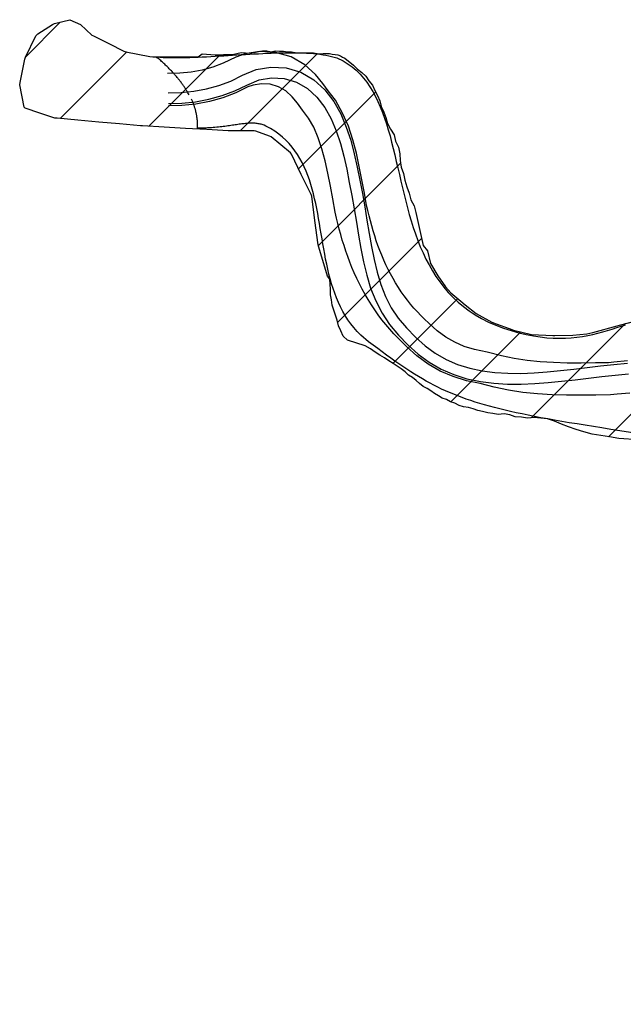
# Model space of a CAD drawing. Header units: metres. Extents: x 201571 to 204484, y 393973 to 396972.
# Tile 1 of 12: x 202574 to 202856, y 396513 to 396972. Entities that reach past the tile are written whole.
import ezdxf

# ---------------------------------------------------------------- set-up
doc = ezdxf.new("R2010")
doc.units = ezdxf.units.M
doc.layers.add('Z-GROENE-RIVIER-G', color=109, linetype='Continuous', lineweight=25)

msp = doc.modelspace()

# ---------------------------------------------------------------- hatches: boundary and pattern name
at = {"layer": 'Z-GROENE-RIVIER-G'}
h = msp.add_hatch(dxfattribs=at)
h.set_pattern_fill('ANSI31', color=256, scale=10)
h.paths.add_polyline_path([(204459.66, 396124.82), (204452.48, 396121.46), (204438.03, 396117.75), (204421.37, 396108.32), (204399.89, 396098.32), (204370.82, 396092.77), (204345.53, 396088.71), (204298.61, 396090.26), (204297.1, 396089.87), (204295.19, 396089.94), (204290.09, 396090.11), (204286.07, 396090.25), (204281.2, 396090.84), (204273.31, 396091.3), (204260.01, 396089.94), (204256.56, 396087.58), (204256.46, 396087.58), (204249.91, 396086.12), (204246.6, 396085.66), (204241.64, 396085.22), (204235.63, 396084.41), (204227.86, 396083.05), (204220.68, 396080.31), (204216.09, 396078.48), (204211.69, 396076.87), (204208.48, 396075.71), (204205.82, 396075.12), (204201.56, 396074.42), (204199.54, 396074.09), (204182.5, 396072.68), (204154.71, 396070.4), (204126.93, 396068.11), (204099.14, 396065.82), (204071.36, 396063.53), (204048.64, 396060.02), (204025.92, 396056.52), (204024.91, 396056.39), (204009.99, 396054.59), (204008.88, 396054.51), (203991.41, 396053.28), (203990.16, 396053.35), (203987.68, 396053.78), (203985.26, 396055.76), (203982.74, 396055.37), (203980.23, 396055.06), (203977.73, 396055.22), (203975.25, 396055.77), (203972.75, 396055.91), (203970.28, 396056.55), (203967.8, 396057.2), (203965.29, 396056.86), (203962.81, 396057.5), (203960.3, 396057.29), (203957.77, 396056.53), (203955.3, 396057.46), (203952.32, 396058.34), (203949.69, 396057.73), (203947.2, 396057.96), (203944.86, 396059.15), (203942.4, 396059.61), (203939.85, 396059.5), (203937.52, 396060.75), (203934.98, 396060.73), (203932.46, 396060.82), (203930.06, 396061.61), (203927.52, 396061.55), (203924.93, 396061.16), (203922.55, 396062.11), (203920.03, 396062.23), (203915.82, 396062.55), (203913.68, 396063.89), (203911.35, 396064.8), (203909.04, 396065.77), (203906.89, 396067.09), (203904.42, 396067.68), (203902.09, 396068.6), (203899.7, 396069.37), (203897.42, 396070.41), (203895.04, 396071.19), (203892.67, 396072.01), (203890.59, 396073.49), (203888.14, 396074.15), (203885.88, 396075.22), (203883.58, 396076.19), (203881.77, 396078.27), (203879.75, 396079.89), (203877.09, 396080.05), (203874.47, 396080.31), (203871.94, 396080.78), (203869.15, 396080.66), (203867.3, 396082.64), (203864.67, 396082.9), (203861.53, 396081.98), (203861.19, 396087.36), (203859.07, 396088.76), (203856.44, 396091.07), (203854.57, 396092.78), (203853.01, 396094.96), (203850.99, 396096.43), (203848.93, 396097.85), (203846.72, 396099.04), (203844.61, 396100.38), (203842.98, 396102.47), (203840.97, 396103.95), (203839.05, 396105.58), (203837.05, 396107.09), (203835.32, 396109.02), (203833.21, 396110.36), (203831.24, 396111.91), (203829.22, 396113.4), (203827.47, 396115.29), (203824.96, 396116.01), (203823, 396117.59), (203821.01, 396119.11), (203819.03, 396120.65), (203816.8, 396121.82), (203814.63, 396123.06), (203812.52, 396124.41), (203810.54, 396125.94), (203808.82, 396127.88), (203806.26, 396128.54), (203804.01, 396129.67), (203801.89, 396130.99), (203799.83, 396132.4), (203797.56, 396133.51), (203814.76, 396164.85), (203818.13, 396176.28), (203819, 396186.72), (203817.04, 396193.06), (203814.88, 396199.25), (203813.48, 396202.06), (203809.66, 396207.49), (203804.45, 396212.55), (203742.69, 396250.89), (203735.1, 396257.1), (203712.23, 396272.92), (203709.78, 396271.61), (203688.02, 396246.04), (203626.14, 396297.47), (203625.85, 396297.69), (203625.2, 396297.73), (203624.75, 396297.53), (203624.3, 396297.23), (203623.54, 396297.06), (203622.13, 396297.22), (203621.81, 396296.57), (203621.22, 396296.03), (203620.66, 396295.4), (203619.55, 396295.06), (203617.75, 396295.12), (203616.19, 396294.95), (203615.1, 396294.43), (203614.08, 396293.81), (203613.38, 396292.94), (203612.64, 396292.05), (203611.72, 396291.25), (203611.08, 396290.23), (203610.17, 396289.37), (203609.75, 396288.16), (203609.23, 396287.01), (203608.49, 396285.99), (203607.76, 396284.96), (203606.92, 396284.01), (203606.43, 396282.82), (203605.79, 396281.75), (203605.06, 396280.74), (203604.37, 396279.74), (203603.5, 396278.87), (203602.38, 396278.2), (203601.28, 396277.56), (203600.76, 396276.56), (203600.12, 396275.69), (203600.03, 396274.5), (203600.09, 396273.27), (203599.76, 396272.35), (203599.23, 396271.63), (203598.55, 396271.08), (203598.34, 396270.28), (203598.16, 396269.55), (203597.84, 396268.98), (203597.49, 396268.53), (203597.09, 396268.2), (203596.82, 396267.88), (203596.63, 396267.61), (203596.45, 396267.44), (203596.39, 396267.3), (203596.44, 396267.41), (203596.04, 396266.8), (203595.83, 396266.36), (203595.45, 396265.95), (203595.17, 396265.39), (203594.64, 396264.91), (203594.25, 396264.27), (203593.9, 396263.55), (203593.21, 396262.96), (203592.55, 396262.31), (203592.28, 396261.37), (203591.9, 396260.44), (203591.41, 396259.55), (203590.92, 396258.6), (203590.22, 396257.75), (203589.84, 396256.66), (203589.24, 396255.68), (203588.43, 396254.81), (203587.58, 396253.94), (203587.45, 396252.57), (203586.74, 396251.57), (203586.24, 396250.4), (203585.46, 396249.42), (203584.79, 396248.34), (203583.94, 396247.4), (203583.03, 396246.49), (203582.05, 396245.63), (203576.94, 396240.19), (203569.67, 396237.06), (203561.01, 396236.51), (203551.14, 396238.76), (203548.62, 396238.66), (203546.15, 396239.43), (203543.47, 396239.19), (203540.85, 396239.9), (203538.14, 396240.5), (203535.31, 396240.67), (203532.47, 396241.28), (203529.63, 396242.31), (203526.7, 396243.07), (203517.44, 396244.61), (203514.16, 396244.59), (203510.81, 396244.46), (203507.3, 396243.72), (203503.84, 396243.65), (203500.51, 396244.51), (203497.06, 396245.02), (203493.66, 396245.98), (203489.94, 396245.55), (203486.47, 396246.54), (203482.85, 396247.01), (203479.22, 396247.61), (203475.56, 396248.26), (203471.94, 396249.21), (203468.26, 396250.04), (203464.52, 396250.77), (203460.77, 396251.58), (203456.89, 396252.08), (203452.98, 396252.61), (203448.85, 396252.59), (203444.95, 396253.43), (203441.19, 396254.75), (203437.38, 396256), (203433.68, 396257.59), (203429.93, 396259.12), (203426.19, 396260.72), (203422.42, 396262.29), (203418.63, 396263.86), (203414.88, 396265.57), (203411.24, 396267.54), (203407.69, 396269.7), (203404.06, 396271.74), (203400.78, 396274.41), (203397.24, 396276.65), (203393.92, 396279.03), (203379.21, 396289.88), (203372.68, 396294.43), (203366.5, 396298.11), (203360.66, 396300.94), (203355.42, 396303.42), (203350.89, 396305.85), (203346.9, 396307.96), (203343.35, 396309.6), (203340.29, 396311), (203337.68, 396312.11), (203335.47, 396313.05), (203333.59, 396313.64), (203332.01, 396313.89), (203331.02, 396313.24), (203329.92, 396313.16), (203329.13, 396312.56), (203328.74, 396311.59), (203328.56, 396310.41), (203327.82, 396309.1), (203327.78, 396307.44), (203327.91, 396305.59), (203328.32, 396303.57), (203328.6, 396301.37), (203328.76, 396299), (203329.66, 396296.56), (203329.74, 396293.91), (203330.85, 396291.26), (203331.4, 396288.45), (203330.99, 396285.5), (203331.7, 396282.55), (203331.96, 396279.51), (203332.11, 396276.4), (203331.51, 396273.32), (203331.06, 396270.2), (203329.87, 396267.25), (203329, 396264.18), (203327.39, 396261.4), (203326.26, 396258.27), (203324.18, 396255.64), (203321.78, 396253.19), (203319.11, 396250.88), (203315.68, 396249.46), (203312.22, 396247.9), (203308.64, 396246), (203304.55, 396244.55), (203299.99, 396243.42), (203294.98, 396242.55), (203289.45, 396242.47), (203283.48, 396242.37), (203282.11, 396242.3), (203281.39, 396242.52), (203280.67, 396242.75), (203279.93, 396242.85), (203279.17, 396242.91), (203278.34, 396242.6), (203277.58, 396243.04), (203276.72, 396242.96), (203275.92, 396243.33), (203275.07, 396243.55), (203274.17, 396243.67), (203273.26, 396243.89), (203272.28, 396243.94), (203271.26, 396244.03), (203270.49, 396244.9), (203269.43, 396245.07), (203268.47, 396245.56), (203267.44, 396245.98), (203266.5, 396246.66), (203265.45, 396247.18), (203264.33, 396247.65), (203263.22, 396248.21), (203262.17, 396248.97), (203261.04, 396249.67), (203259.92, 396250.46), (203258.75, 396251.22), (203257.43, 396251.86), (203256.08, 396252.53), (203254.86, 396253.49), (203253.62, 396254.49), (203252.41, 396255.61), (203251.05, 396256.61), (203249.65, 396257.65), (203248.18, 396258.68), (203246.81, 396259.92), (203239.76, 396264.63), (203233.06, 396270.46), (203214.29, 396292.47), (203204.79, 396307.29), (203185.74, 396353.54), (203168.33, 396397.86), (203159.69, 396419.82), (203149.67, 396452.79), (203145.89, 396468.09), (203142.25, 396478.85), (203139.37, 396495.21), (203139.82, 396511.72), (203137.55, 396538.17), (203135.12, 396566.81), (203132.7, 396588.92), (203129.99, 396603.84), (203126.64, 396609.52), (203125.22, 396615.43), (203122.91, 396620.84), (203121.84, 396626.4), (203119.36, 396631.25), (203117.56, 396636.13), (203118.56, 396642.05), (203116.31, 396646.44), (203111.29, 396649.97), (203108.93, 396655.02), (203105.37, 396660.08), (203102.1, 396663.52), (203097.47, 396664.86), (203094.34, 396667.07), (203091.5, 396669.32), (203089.31, 396672.07), (203087.2, 396674.86), (203085.24, 396677.83), (203083.25, 396680.85), (203080.67, 396683.16), (203078.03, 396685.4), (203075.06, 396687.13), (203072.21, 396689.1), (203069.14, 396690.71), (203065.96, 396692.18), (203062.75, 396693.64), (203059.41, 396694.88), (203056.12, 396696.4), (203052.72, 396697.8), (203049.03, 396698.49), (203045.51, 396699.9), (203041.96, 396701.55), (203038.24, 396702.84), (203034.5, 396704.37), (203030.7, 396706.02), (203026.92, 396708.19), (203022.87, 396709.52), (203018.9, 396711.63), (203016.96, 396711.91), (202988.58, 396717.62), (202987.61, 396717.79), (202958.98, 396722.43), (202957.92, 396722.62), (202939.8, 396728.75), (202938.83, 396729.19), (202926.31, 396735.58), (202923.18, 396738.14), (202920.6, 396739.23), (202918.48, 396740.61), (202916.47, 396741.83), (202914.72, 396743.13), (202913.37, 396744.61), (202911.9, 396745.86), (202910.87, 396747.3), (202909.89, 396748.67), (202909.11, 396750.05), (202908.51, 396751.44), (202907.66, 396752.67), (202907.17, 396753.96), (202907.18, 396755.37), (202906.83, 396756.61), (202906.63, 396757.86), (202906.53, 396759.21), (202905.56, 396761), (202902.67, 396763.74), (202898.54, 396767), (202893.74, 396769.7), (202888, 396772.18), (202884.87, 396773.35), (202881.25, 396773.98), (202877.23, 396774.5), (202872.79, 396774.91), (202867.99, 396775.55), (202862.66, 396775.84), (202853.52, 396776.5), (202849.24, 396777.19), (202845.1, 396777.92), (202841.09, 396778.54), (202837.29, 396779.62), (202833.62, 396780.62), (202830.13, 396781.98), (202826.76, 396783.22), (202823.52, 396784.56), (202820.35, 396785.58), (202817.17, 396785.95), (202814.09, 396786.28), (202810.97, 396785.94), (202808.12, 396786.51), (202805.27, 396786.65), (202802.66, 396787.52), (202800.06, 396788.05), (202797.3, 396787.65), (202794.82, 396788.14), (202792.38, 396788.51), (202790.04, 396789.09), (202787.71, 396789.5), (202785.56, 396790.35), (202783.36, 396790.92), (202781.14, 396791.31), (202779.02, 396791.89), (202777.08, 396792.89), (202775.07, 396793.62), (202773.22, 396794.68), (202771.16, 396795.24), (202769.41, 396796.44), (202767.6, 396797.5), (202765.89, 396798.71), (202764.1, 396799.77), (202762.27, 396800.8), (202760.65, 396802.18), (202759.02, 396803.57), (202757.32, 396804.89), (202755.49, 396806.04), (202753.91, 396807.63), (202752.11, 396808.95), (202750.24, 396810.24), (202748.26, 396811.46), (202746.23, 396812.71), (202744.2, 396814.06), (202742.02, 396815.33), (202739.9, 396816.77), (202737.75, 396818.32), (202735.17, 396819.65), (202726.95, 396822.42), (202725.01, 396824.27), (202723.93, 396826.74), (202722.83, 396829.09), (202722.2, 396831.65), (202721.37, 396834.01), (202720.65, 396836.37), (202719.89, 396838.69), (202719.53, 396841.13), (202719.14, 396843.53), (202719.15, 396846.04), (202718.95, 396848.44), (202718.83, 396850.86), (202717.69, 396852.25), (202713.57, 396865.76), (202713.37, 396866.82), (202711.85, 396878.17), (202710.33, 396889.52), (202710.02, 396890.29), (202705.45, 396899.67), (202700.88, 396909.06), (202700.42, 396909.67), (202691.35, 396917.18), (202690.63, 396917.56), (202684.23, 396919.85), (202683.42, 396919.94), (202672.45, 396919.94), (202671.42, 396919.99), (202661.43, 396920.57), (202651.44, 396921.15), (202641.45, 396921.73), (202631.47, 396922.31), (202630.46, 396922.4), (202620.74, 396923.26), (202611.02, 396924.11), (202601.3, 396924.97), (202591.58, 396925.83), (202590.48, 396925.98), (202583.6, 396928.3), (202576.73, 396930.63), (202576.38, 396930.85), (202576.17, 396931.07), (202574.14, 396941.45), (202574.29, 396942.61), (202576.47, 396953.37), (202576.85, 396954.41), (202581.71, 396964.37), (202582.59, 396965.22), (202589.37, 396969.66), (202590.44, 396970.06), (202597.45, 396971.84), (202602.56, 396969.66), (202607.85, 396964.66), (202608.6, 396964.26), (202615.69, 396960.69), (202622.78, 396957.11), (202623.63, 396956.9), (202634.85, 396954.63), (202636.21, 396954.58), (202657.35, 396954.47), (202659.24, 396955.88), (202661.21, 396955.79), (202663.21, 396955.53), (202665.22, 396955.49), (202667.24, 396955.39), (202669.25, 396955.66), (202671.29, 396955.55), (202673.32, 396955.66), (202675.33, 396956.14), (202677.36, 396956.48), (202679.4, 396956.44), (202681.44, 396956.27), (202683.44, 396956.57), (202685.43, 396957.06), (202687.43, 396957.25), (202689.41, 396957.3), (202691.4, 396956.83), (202693.33, 396957.37), (202695.26, 396957.2), (202697.15, 396957.16), (202699.03, 396956.91), (202700.86, 396956.77), (202702.66, 396956.52), (202709.51, 396956.44), (202711.12, 396956.41), (202712.66, 396956.08), (202714.16, 396955.87), (202715.68, 396956.06), (202717.14, 396956.04), (202718.58, 396956.09), (202719.87, 396955.69), (202721.21, 396955.59), (202722.54, 396955.52), (202723.7, 396955.05), (202724.72, 396954.41), (202725.83, 396953.88), (202729.83, 396950.57), (202731.61, 396948.74), (202733.65, 396947.17), (202735.59, 396945.45), (202736.95, 396943.25), (202738.73, 396941.3), (202739.81, 396938.87), (202741, 396936.49), (202742.09, 396934.02), (202742.67, 396931.3), (202743.88, 396928.78), (202744.89, 396926.14), (202745.67, 396923.37), (202747.09, 396920.74), (202748.81, 396918.13), (202749.44, 396915.17), (202750.72, 396912.34), (202751.43, 396909.33), (202751.51, 396906.16), (202752.08, 396903.08), (202753.08, 396900.07), (202753.82, 396897), (202754.65, 396893.93), (202755.74, 396890.93), (202756.62, 396887.87), (202758.02, 396884.97), (202758.86, 396881.93), (202762.3, 396866.53), (202764.34, 396864.06), (202765.75, 396858.13), (202769.17, 396852.36), (202772.75, 396847.17), (202775.16, 396844.44), (202779.91, 396840.54), (202781.89, 396838.83), (202786.97, 396834.83), (202794.36, 396830.75), (202796.39, 396829.95), (202802.37, 396827.86), (202804.35, 396827.06), (202812.75, 396825.03), (202822.71, 396824.48), (202823.66, 396824.45), (202832.13, 396824.76), (202838.55, 396825.33), (202841.38, 396825.96), (202852.78, 396828.98), (202853.79, 396829.42), (202862.22, 396831.57), (202864.78, 396832.41), (202871.57, 396833.79), (202876.34, 396834.02), (202881.88, 396833.48), (202886.03, 396832.25), (202894.62, 396829.1), (202895.64, 396828.65), (202903.23, 396823.59), (202904.12, 396822.89), (202910.04, 396815.97), (202910.69, 396815.19), (202918.76, 396805), (202926.84, 396794.81), (202927.47, 396794.05), (202935.52, 396784.5), (202944.18, 396775.3), (202944.96, 396774.42), (202952.56, 396767.24), (202961.37, 396760.62), (202962.42, 396759.77), (202968.58, 396756.07), (202975.34, 396752.59), (202976.71, 396751.92), (202981.51, 396749.7), (202986.79, 396747.9), (202989.53, 396747.13), (202995.55, 396745.76), (203003.25, 396744.43), (203004.95, 396744.08), (203006.97, 396743.87), (203010.17, 396743.4), (203013.42, 396743.48), (203016.7, 396743.73), (203019.99, 396743.6), (203023.33, 396743.75), (203026.72, 396744.4), (203030.14, 396744.64), (203033.62, 396744.8), (203037.16, 396745.2), (203040.78, 396745.84), (203044.46, 396746.04), (203048.23, 396746.23), (203052.02, 396745.77), (203055.93, 396745.67), (203059.97, 396745.87), (203064.07, 396745.68), (203068.21, 396744.99), (203072.41, 396744.09), (203076.7, 396743.08), (203081.11, 396742.13), (203085.63, 396741.13), (203090.17, 396739.68), (203094.95, 396738.56), (203099.8, 396737.15), (203104.65, 396735.56), (203110.66, 396733.63), (203113.74, 396732.58), (203116.94, 396731.66), (203120.03, 396730.18), (203123.28, 396728.94), (203126.89, 396728.62), (203137.83, 396726.07), (203145.28, 396721.38), (203162.38, 396712.95), (203174.41, 396708.6), (203187.72, 396701.9), (203201.78, 396695.66), (203221.27, 396686.97), (203236.07, 396678.5), (203247.24, 396672.17), (203257.43, 396666.95), (203261.93, 396664.51), (203265.72, 396661.02), (203269.98, 396658.11), (203273.95, 396654.74), (203277.55, 396650.88), (203282.05, 396648.01), (203286.45, 396644.93), (203291.01, 396641.9), (203294.39, 396637.55), (203300.5, 396635.68), (203304.62, 396630.46), (203307.87, 396628.58), (203310.62, 396626.1), (203312.72, 396622.96), (203314.75, 396619.66), (203317.6, 396616.84), (203320.32, 396613.79), (203323.14, 396610.69), (203325.61, 396607.23), (203328.4, 396603.89), (203330.69, 396600.11), (203333, 396596.26), (203335.57, 396592.51), (203338.08, 396588.64), (203341.55, 396585.33), (203344.2, 396581.42), (203346.91, 396577.5), (203348.45, 396572.77), (203350.55, 396568.35), (203351.79, 396563.34), (203353.93, 396558.87), (203355.81, 396554.19), (203359.09, 396550.45), (203364.84, 396548.39), (203364.15, 396541.88), (203367.29, 396538.02), (203371.52, 396534.98), (203374.09, 396530.75), (203377.31, 396527.03), (203381.23, 396523.89), (203385.47, 396521.09), (203387.9, 396516.89), (203390.8, 396513.12), (203394.63, 396510.22), (203397.53, 396506.59), (203401, 396503.56), (203403.39, 396499.57), (203407.21, 396497.08), (203410.01, 396493.65), (203413.62, 396491.2), (203417.04, 396488.67), (203420.73, 396486.65), (203423.23, 396483.19), (203426.87, 396481.41), (203430.2, 396479.34), (203433.38, 396477.19), (203436.71, 396475.43), (203439.88, 396473.48), (203443.51, 396472.3), (203451.46, 396469.97), (203455.09, 396467.9), (203458.88, 396466.18), (203462.63, 396464.31), (203466.48, 396462.66), (203470.38, 396461.08), (203474.69, 396460.61), (203478.48, 396458.71), (203482.04, 396456.15), (203486, 396454.67), (203490.01, 396453.34), (203494.39, 396453.07), (203498.2, 396451.23), (203501.96, 396449.2), (203505.77, 396447.35), (203509.57, 396445.52), (203513.44, 396443.91), (203517.79, 396443.85), (203521.61, 396442.19), (203525.59, 396441.14), (203529.61, 396440.28), (203533.36, 396438.65), (203537.13, 396437.18), (203540.88, 396435.74), (203544.87, 396435.23), (203548.51, 396433.65), (203552.15, 396432.22), (203556.17, 396432.2), (203559.66, 396430.54), (203563.15, 396429.04), (203566.71, 396427.96), (203570.47, 396427.74), (203573.8, 396426.22), (203577.03, 396424.54), (203580.18, 396422.78), (203583.35, 396421.32), (203586.95, 396421.6), (203589.99, 396420.14), (203593.02, 396418.86), (203595.95, 396417.48), (203599.31, 396417.99), (203602.1, 396416.63), (203604.81, 396415.3), (203607.47, 396414.08), (203610.02, 396412.74), (203612.51, 396411.48), (203615.24, 396411.49), (203618.5, 396413.86), (203620.75, 396413.75), (203623.04, 396412.55), (203624.33, 396412), (203625.74, 396411.54), (203627.44, 396412.24), (203629.22, 396412.91), (203631.03, 396413.18), (203632.67, 396411.35), (203634.74, 396412.12), (203636.96, 396413.42), (203639.02, 396412.56), (203641.17, 396411.71), (203643.42, 396410.95), (203645.91, 396411.4), (203648.27, 396410.1), (203650.74, 396409), (203653.29, 396407.95), (203655.98, 396407.3), (203658.88, 396407.5), (203661.64, 396406.23), (203664.65, 396405.99), (203667.77, 396405.92), (203670.78, 396404.71), (203673.93, 396403.88), (203677.29, 396403.65), (203680.49, 396402.24), (203683.91, 396401.49), (203687.54, 396401.28), (203691.01, 396400), (203694.93, 396400.18), (203698.52, 396398.67), (203702.75, 396399.21), (203706.45, 396397.46), (203710.4, 396396.3), (203714.91, 396396.61), (203718.91, 396394.96), (203723.3, 396394.19), (203728.18, 396394.47), (203732.38, 396392.5), (203736.74, 396390.74), (203741.79, 396390.45), (203744.14, 396389.71), (203746.5, 396388.96), (203762.23, 396379.57), (203780.69, 396367.96), (203796.24, 396359.45), (203805.82, 396355.1), (203805.94, 396349.99), (203808.9, 396350.27), (203811.12, 396349.14), (203812.93, 396347.23), (203814.89, 396345.6), (203817.08, 396344.43), (203818.72, 396342.17), (203821.37, 396341.97), (203823.93, 396341.57), (203826.02, 396340.22), (203828.5, 396339.69), (203830.64, 396338.58), (203833.33, 396338.6), (203835.22, 396336.83), (203837.64, 396336.46), (203839.67, 396334.99), (203842.14, 396334.9), (203844.25, 396333.61), (203846.53, 396333.07), (203848.48, 396331.4), (203850.95, 396331.23), (203853.16, 396330.42), (203855.27, 396328.94), (203857.94, 396329.93), (203860.3, 396329.71), (203862.71, 396329.37), (203865.12, 396329.51), (203867.58, 396329.5), (203870.04, 396329.53), (203872.43, 396329.38), (203874.82, 396328.54), (203877.37, 396329.62), (203879.83, 396329.58), (203882.26, 396328.8), (203884.83, 396330.29), (203887.29, 396330.62), (203889.73, 396329.89), (203892.21, 396330.68), (203894.68, 396330.74), (203897.12, 396330.66), (203899.6, 396330.83), (203902.02, 396330.27), (203904.49, 396330.12), (203906.95, 396330.72), (203909.42, 396330.09), (203911.88, 396330.25), (203914.35, 396329.4), (203916.81, 396329.49), (203919.3, 396330.19), (203921.77, 396329.66), (203924.26, 396330.37), (203926.73, 396331.65), (203929.22, 396332.43), (203931.71, 396331.28), (203934.2, 396331.67), (203936.69, 396331.84), (203939.19, 396330.94), (203941.69, 396331.98), (203944.2, 396330.29), (203946.71, 396330.74), (203949.22, 396330.28), (203951.73, 396329.96), (203954.24, 396329.29), (203956.75, 396330.22), (203959.27, 396330.28), (203963, 396329.3), (203965.51, 396329.2), (203967.99, 396328.9), (203970.21, 396329.01), (203972.72, 396328.96), (203975.08, 396329.69), (203977.33, 396329.27), (203979.89, 396330.08), (203982.18, 396330.46), (203984.41, 396329.4), (203986.7, 396329.87), (203989.21, 396330.77), (203991.48, 396331.2), (203993.8, 396329.62), (203996.24, 396331.45), (203998.57, 396330.55), (204000.93, 396329.83), (204003.23, 396330.41), (204005.69, 396331.02), (204008.12, 396330.12), (204010.6, 396329.11), (204013.09, 396328.37), (204015.44, 396328.99), (204018.02, 396328.52), (204020.51, 396328.19), (204022.98, 396328.23), (204025.44, 396328.37), (204027.98, 396328.26), (204030.42, 396328.63), (204032.89, 396328.87), (204035.45, 396328.57), (204037.88, 396329.21), (204040.3, 396329.91), (204042.65, 396331.13), (204045.05, 396332.05), (204047.39, 396333.48), (204050.11, 396332.44), (204052.46, 396333.7), (204054.91, 396334.65), (204057.23, 396336.74), (204059.98, 396335.64), (204060.78, 396339.45), (204066.66, 396343.49), (204076.51, 396343.47), (204093.44, 396342.61), (204114.77, 396338.99), (204115.85, 396338.85), (204137.85, 396331.95), (204159.86, 396325.05), (204160.89, 396324.64), (204189.92, 396307.77), (204218.95, 396290.89), (204219.79, 396290.17), (204244.35, 396268.36), (204244.97, 396268.09), (204267.54, 396264.39), (204268.41, 396264.25), (204303.74, 396267.09), (204339.07, 396269.92), (204340.09, 396269.98), (204358.1, 396270.54), (204387.67, 396274.38), (204412.41, 396276.85), (204430.44, 396275.97), (204446.07, 396274.13), (204464.84, 396267.14), (204477.67, 396246.43), (204483.78, 396208.29), (204484.4, 396167.56), (204472.38, 396139.3)])

# ---------------------------------------------------------------- linework, layer by layer
for points, elevation in [([(202653.2, 396936.72), (202652.6, 396937.73), (202652.6, 396937.73), (202652.22, 396938.37), (202652.03, 396938.7), (202651.83, 396939.02), (202651.63, 396939.34), (202651.43, 396939.67), (202651.22, 396939.99), (202651, 396940.32), (202650.78, 396940.65), (202650.56, 396940.97), (202650.34, 396941.3), (202650.1, 396941.63), (202649.87, 396941.96), (202649.63, 396942.29), (202649.39, 396942.62), (202649.14, 396942.95), (202648.88, 396943.28), (202648.63, 396943.61), (202648.36, 396943.94), (202648.1, 396944.27), (202647.83, 396944.61), (202647.55, 396944.94), (202647.27, 396945.27), (202646.99, 396945.61), (202646.7, 396945.94), (202646.4, 396946.28), (202646.1, 396946.61), (202645.8, 396946.95), (202645.49, 396947.28), (202645.18, 396947.62), (202644.86, 396947.96), (202644.54, 396948.3), (202644.21, 396948.63), (202643.88, 396948.97), (202643.54, 396949.31), (202643.2, 396949.65), (202642.86, 396949.99), (202642.51, 396950.33), (202642.15, 396950.67), (202641.79, 396951.02), (202641.42, 396951.36), (202641.05, 396951.7), (202640.67, 396952.04), (202640.29, 396952.39), (202639.9, 396952.73), (202639.51, 396953.07), (202639.12, 396953.42), (202638.71, 396953.76), (202638.31, 396954.11), (202637.89, 396954.45), (202637.89, 396954.45), (202641.09, 396954.27), (202642.75, 396954.21), (202644.46, 396954.18), (202646.2, 396954.16), (202647.99, 396954.16), (202649.8, 396954.18), (202651.65, 396954.22), (202653.52, 396954.27), (202655.43, 396954.33), (202657.35, 396954.41), (202659.3, 396954.49), (202661.27, 396954.59), (202663.26, 396954.69), (202665.26, 396954.8), (202667.27, 396954.92), (202669.29, 396955.04), (202671.31, 396955.16), (202673.35, 396955.28), (202675.38, 396955.41), (202677.41, 396955.53), (202679.44, 396955.65), (202681.47, 396955.77), (202683.48, 396955.88), (202685.49, 396955.98), (202687.48, 396956.08), (202689.46, 396956.17), (202691.42, 396956.24), (202693.36, 396956.31), (202695.27, 396956.36), (202697.16, 396956.4), (202699.03, 396956.42), (202700.86, 396956.43), (202702.66, 396956.42), (202704.43, 396956.38), (202706.15, 396956.33), (202707.84, 396956.25), (202709.48, 396956.15), (202711.08, 396956.03), (202712.64, 396955.88), (202714.14, 396955.7), (202715.59, 396955.49), (202716.98, 396955.25), (202718.32, 396954.98), (202719.6, 396954.68), (202720.81, 396954.35), (202721.96, 396953.97), (202723.04, 396953.56), (202724.06, 396953.12), (202725, 396952.63), (202725, 396952.63), (202729.2, 396949.83), (202731.09, 396948.22), (202732.86, 396946.48), (202734.51, 396944.62), (202736.05, 396942.63), (202737.49, 396940.54), (202738.82, 396938.34), (202740.07, 396936.04), (202741.23, 396933.64), (202742.31, 396931.15), (202743.33, 396928.58), (202744.28, 396925.94), (202745.17, 396923.22), (202746.02, 396920.44), (202746.83, 396917.6), (202747.6, 396914.7), (202748.34, 396911.76), (202749.06, 396908.78), (202749.77, 396905.76), (202750.48, 396902.71), (202751.18, 396899.64), (202751.89, 396896.54), (202752.62, 396893.44), (202753.37, 396890.33), (202754.14, 396887.22), (202754.95, 396884.12), (202755.81, 396881.03), (202756.71, 396877.96), (202757.68, 396874.91), (202758.7, 396871.88), (202759.8, 396868.9), (202760.97, 396865.95), (202762.23, 396863.06), (202763.59, 396860.21), (202765.04, 396857.43), (202766.6, 396854.71), (202768.27, 396852.06), (202770.06, 396849.49), (202771.98, 396847), (202774.03, 396844.6), (202776.22, 396842.29), (202778.57, 396840.09), (202781.07, 396837.99), (202783.73, 396836), (202786.56, 396834.13), (202789.57, 396832.38), (202792.76, 396830.77), (202796.14, 396829.29), (202799.72, 396827.95), (202799.72, 396827.95), (202806.96, 396825.77), (202810.4, 396824.96), (202813.71, 396824.32), (202816.91, 396823.84), (202820.01, 396823.51), (202822.99, 396823.32), (202825.88, 396823.27), (202828.68, 396823.33), (202831.38, 396823.5), (202834, 396823.77), (202836.54, 396824.13), (202839.01, 396824.56), (202841.41, 396825.06), (202843.74, 396825.62), (202846.02, 396826.22), (202848.24, 396826.85), (202850.41, 396827.52), (202852.53, 396828.19), (202854.62, 396828.87), (202856.68, 396829.54)], 13), ([(202643.34, 396937.68), (202649.42, 396937.83), (202655.37, 396938.46), (202661.23, 396939.57), (202666.98, 396941.16), (202672.54, 396943.24), (202678.03, 396945.92), (202684.35, 396948.62), (202691.3, 396949.73), (202698.35, 396949.36), (202705.17, 396947.36), (202711.29, 396943.82), (202716.42, 396939.13), (202720.57, 396933.7), (202723.86, 396927.86), (202726.46, 396921.78), (202728.53, 396915.58), (202730.17, 396909.32), (202731.52, 396903.1), (202732.76, 396896.91), (202733.93, 396890.7), (202735.02, 396884.49), (202736.07, 396878.3), (202737.11, 396872.12), (202738.19, 396866), (202739.38, 396859.95), (202740.79, 396854.02), (202742.54, 396848.26), (202744.72, 396842.74), (202747.44, 396837.5), (202750.7, 396832.6), (202754.46, 396828.03), (202758.66, 396823.75), (202763.16, 396819.77), (202767.89, 396816.25), (202772.96, 396813.33), (202778.35, 396810.99), (202783.99, 396809.23), (202789.81, 396808), (202795.77, 396807.24), (202801.8, 396806.88), (202807.9, 396806.86), (202814.02, 396807.1), (202820.17, 396807.56), (202826.35, 396808.16), (202832.54, 396808.87), (202838.75, 396809.62), (202845, 396810.37), (202851.28, 396811.06), (202857.6, 396811.65)], 12), ([(202643.46, 396932.68), (202649.75, 396932.83), (202656.1, 396933.5), (202662.37, 396934.69), (202668.53, 396936.4), (202674.52, 396938.64), (202680.11, 396941.37), (202685.74, 396943.78), (202691.57, 396944.71), (202697.5, 396944.4), (202703.18, 396942.73), (202708.32, 396939.76), (202712.72, 396935.74), (202716.38, 396930.94), (202719.37, 396925.64), (202721.79, 396920), (202723.74, 396914.16), (202725.3, 396908.16), (202726.62, 396902.08), (202727.86, 396895.95), (202729.01, 396889.81), (202730.09, 396883.64), (202731.14, 396877.46), (202732.18, 396871.27), (202733.27, 396865.08), (202734.49, 396858.89), (202735.97, 396852.71), (202737.81, 396846.61), (202740.17, 396840.66), (202743.12, 396834.96), (202746.67, 396829.62), (202750.74, 396824.68), (202755.21, 396820.12), (202760, 396815.88), (202765.14, 396812.07), (202770.71, 396808.85), (202776.6, 396806.3), (202782.72, 396804.38), (202788.98, 396803.06), (202795.3, 396802.25), (202801.65, 396801.88), (202807.99, 396801.86), (202814.31, 396802.11), (202820.6, 396802.57), (202826.88, 396803.19), (202833.12, 396803.9), (202839.35, 396804.66), (202845.57, 396805.4), (202851.78, 396806.09), (202857.99, 396806.66)], 12), ([(202863.1, 396778.7), (202854.08, 396780.08), (202849.79, 396780.74), (202845.65, 396781.39), (202841.65, 396782.02), (202837.79, 396782.64), (202834.06, 396783.25), (202830.45, 396783.85), (202826.97, 396784.44), (202823.61, 396785.03), (202820.36, 396785.61), (202817.22, 396786.19), (202814.19, 396786.77), (202811.26, 396787.34), (202808.42, 396787.92), (202805.68, 396788.51), (202803.03, 396789.09), (202800.46, 396789.69), (202797.97, 396790.29), (202795.56, 396790.9), (202793.22, 396791.52), (202790.94, 396792.16), (202788.73, 396792.81), (202786.58, 396793.47), (202784.48, 396794.16), (202782.42, 396794.86), (202780.42, 396795.58), (202778.46, 396796.33), (202776.53, 396797.1), (202774.63, 396797.9), (202772.76, 396798.72), (202770.92, 396799.57), (202769.1, 396800.45), (202767.29, 396801.37), (202765.49, 396802.31), (202763.7, 396803.29), (202761.91, 396804.31), (202760.11, 396805.37), (202758.31, 396806.47), (202756.5, 396807.6), (202754.68, 396808.79), (202752.83, 396810.01), (202750.96, 396811.28), (202749.07, 396812.6), (202747.14, 396813.97), (202745.17, 396815.39), (202743.16, 396816.86), (202741.11, 396818.39), (202739.01, 396819.97), (202736.85, 396821.61), (202736.85, 396821.61), (202733.17, 396824.76), (202731.51, 396826.45), (202729.97, 396828.2), (202728.53, 396830.01), (202727.2, 396831.88), (202725.96, 396833.81), (202724.82, 396835.8), (202723.77, 396837.83), (202722.79, 396839.91), (202721.9, 396842.04), (202721.07, 396844.2), (202720.31, 396846.4), (202719.61, 396848.63), (202718.97, 396850.89), (202718.37, 396853.18), (202717.82, 396855.49), (202717.3, 396857.82), (202716.82, 396860.17), (202716.37, 396862.53), (202715.94, 396864.9), (202715.53, 396867.27), (202715.12, 396869.64), (202714.73, 396872.02), (202714.33, 396874.39), (202713.93, 396876.75), (202713.52, 396879.1), (202713.1, 396881.44), (202712.65, 396883.76), (202712.18, 396886.05), (202711.68, 396888.32), (202711.14, 396890.57), (202710.55, 396892.78), (202709.92, 396894.95), (202709.24, 396897.09), (202708.5, 396899.19), (202707.69, 396901.24), (202706.81, 396903.24), (202705.86, 396905.19), (202704.83, 396907.08), (202703.72, 396908.92), (202702.51, 396910.69), (202701.2, 396912.39), (202699.8, 396914.03), (202698.29, 396915.6), (202696.66, 396917.08), (202694.92, 396918.49), (202693.05, 396919.82), (202691.05, 396921.06), (202688.92, 396922.21), (202688.92, 396922.21), (202688.08, 396922.59), (202687.65, 396922.76), (202687.21, 396922.91), (202686.77, 396923.04), (202686.33, 396923.15), (202685.88, 396923.25), (202685.42, 396923.33), (202684.96, 396923.4), (202684.49, 396923.46), (202684.02, 396923.5), (202683.54, 396923.53), (202683.05, 396923.55), (202682.55, 396923.55), (202682.04, 396923.55), (202681.53, 396923.53), (202681.01, 396923.51), (202680.48, 396923.48), (202679.94, 396923.43), (202679.39, 396923.38), (202678.83, 396923.33), (202678.27, 396923.26), (202677.69, 396923.19), (202677.1, 396923.12), (202676.5, 396923.04), (202675.89, 396922.95), (202675.26, 396922.86), (202674.63, 396922.77), (202673.98, 396922.68), (202673.33, 396922.58), (202672.66, 396922.48), (202671.97, 396922.39), (202671.27, 396922.29), (202670.56, 396922.19), (202669.84, 396922.09), (202669.1, 396922), (202668.35, 396921.9), (202667.58, 396921.81), (202666.8, 396921.73), (202666, 396921.65), (202665.19, 396921.57), (202664.36, 396921.5), (202663.52, 396921.43), (202662.66, 396921.37), (202661.78, 396921.32), (202660.88, 396921.27), (202659.97, 396921.23), (202659.04, 396921.2), (202658.09, 396921.18), (202657.13, 396921.18), (202657.11, 396921.18), (202657.11, 396921.18), (202657.12, 396921.7), (202657.13, 396921.97), (202657.13, 396922.23), (202657.12, 396922.5), (202657.12, 396922.77), (202657.11, 396923.03), (202657.1, 396923.3), (202657.09, 396923.57), (202657.07, 396923.84), (202657.06, 396924.11), (202657.03, 396924.38), (202657.01, 396924.65), (202656.99, 396924.92), (202656.96, 396925.19), (202656.93, 396925.46), (202656.89, 396925.74), (202656.86, 396926.01), (202656.82, 396926.29), (202656.78, 396926.56), (202656.73, 396926.84), (202656.69, 396927.11), (202656.64, 396927.39), (202656.58, 396927.67), (202656.53, 396927.94), (202656.47, 396928.22), (202656.41, 396928.5), (202656.34, 396928.78), (202656.28, 396929.06), (202656.21, 396929.34), (202656.13, 396929.62), (202656.06, 396929.91), (202655.98, 396930.19), (202655.9, 396930.47), (202655.81, 396930.75), (202655.73, 396931.04), (202655.64, 396931.32), (202655.54, 396931.61), (202655.45, 396931.89), (202655.35, 396932.18), (202655.24, 396932.47), (202655.14, 396932.75), (202655.03, 396933.04), (202654.92, 396933.33), (202654.8, 396933.62), (202654.68, 396933.91), (202654.56, 396934.2), (202654.43, 396934.49), (202654.33, 396934.72)], 13)]:
    msp.add_lwpolyline(points, dxfattribs=dict(at, elevation=elevation))
for points in [[(202857.53, 396812.64), (202851.18, 396812.06), (202848.71, 396811.79), (202842.67, 396811.7), (202836.02, 396811.65), (202829.48, 396811.69), (202823.08, 396811.88), (202816.82, 396812.26), (202810.72, 396812.89), (202804.78, 396813.8), (202798.77, 396815.07), (202792.16, 396816.7), (202786.26, 396817.95), (202781.49, 396819.44), (202777.01, 396821.38), (202772.84, 396823.79), (202768.83, 396826.76), (202764.86, 396830.28), (202762.95, 396832.22), (202761.28, 396833.84), (202759.61, 396835.57), (202757.99, 396837.35), (202756.43, 396839.18), (202754.92, 396841.07), (202753.47, 396843), (202752.07, 396844.97), (202750.73, 396846.99), (202749.45, 396849.04), (202748.23, 396851.12), (202747.06, 396853.24), (202745.95, 396855.38), (202744.9, 396857.55), (202743.9, 396859.74), (202742.96, 396861.96), (202742.07, 396864.19), (202741.22, 396866.45), (202740.43, 396868.72), (202739.68, 396871.01), (202738.97, 396873.32), (202738.3, 396875.63), (202737.67, 396877.96), (202737.08, 396880.3), (202736.5, 396882.76), (202735.92, 396885.17), (202734.91, 396890.88), (202733.75, 396897.1), (202732.5, 396903.31), (202731.14, 396909.55), (202729.49, 396915.87), (202727.4, 396922.14), (202724.75, 396928.3), (202721.41, 396934.25), (202718.04, 396938.65), (202715.54, 396942.03), (202712.13, 396946.25), (202707.13, 396950.82), (202700.67, 396954.47), (202693.49, 396956.61), (202685.97, 396957.05), (202679.28, 396955.84), (202674.87, 396954.4), (202668.98, 396951.52), (202664.2, 396949.73), (202659.19, 396948.34), (202654.06, 396947.37), (202648.84, 396946.82), (202643.11, 396946.67)], [(202858.68, 396797.69), (202852.69, 396797.13), (202849.64, 396796.8), (202842.83, 396796.7), (202836.02, 396796.64), (202829.21, 396796.69), (202822.4, 396796.89), (202815.6, 396797.31), (202808.82, 396798), (202802.09, 396799.03), (202795.42, 396800.44), (202788.81, 396802.08), (202782.47, 396803.42), (202776.25, 396805.36), (202770.26, 396807.96), (202764.59, 396811.23), (202759.37, 396815.11), (202754.52, 396819.4), (202752.38, 396821.58), (202750.67, 396823.23), (202748.66, 396825.31), (202746.73, 396827.44), (202744.86, 396829.63), (202743.07, 396831.87), (202741.35, 396834.16), (202739.7, 396836.48), (202738.13, 396838.85), (202736.62, 396841.26), (202735.19, 396843.69), (202733.83, 396846.16), (202732.54, 396848.66), (202731.32, 396851.17), (202730.17, 396853.7), (202729.09, 396856.24), (202728.07, 396858.79), (202727.12, 396861.35), (202726.22, 396863.91), (202725.38, 396866.47), (202724.59, 396869.04), (202723.85, 396871.6), (202723.16, 396874.16), (202722.51, 396876.72), (202721.91, 396879.28), (202721.23, 396882.11), (202720.15, 396888.2), (202719.02, 396894.24), (202717.81, 396900.24), (202716.55, 396906.06), (202715.1, 396911.59), (202713.37, 396916.8), (202711.29, 396921.64), (202708.85, 396925.98), (202706.05, 396929.64), (202703.68, 396932.84), (202701.18, 396935.93), (202698.26, 396938.6), (202694.77, 396940.58), (202690.88, 396941.74), (202686.87, 396941.97), (202682.96, 396941.26), (202680.53, 396940.47), (202674.92, 396937.72), (202668.84, 396935.45), (202662.6, 396933.72), (202656.24, 396932.51), (202649.81, 396931.84), (202643.49, 396931.68)]]:
    msp.add_lwpolyline(points, dxfattribs=at)
msp.add_polyline3d([(202862.66, 396775.84, 13.14), (202853.52, 396776.5, 13.18), (202849.24, 396777.19, 13.18), (202845.1, 396777.92, 13.18), (202841.09, 396778.54, 13.18), (202837.29, 396779.62, 13.15), (202833.62, 396780.62, 13.13), (202830.13, 396781.98, 13.09), (202826.76, 396783.22, 13.06), (202823.52, 396784.56, 13.02), (202820.35, 396785.58, 13), (202817.17, 396785.95, 13.01), (202814.09, 396786.28, 13.02), (202810.97, 396785.94, 13.07), (202808.12, 396786.51, 13.07), (202805.27, 396786.65, 13.09), (202802.66, 396787.52, 13.08), (202800.06, 396788.05, 13.08), (202797.3, 396787.65, 13.14), (202794.82, 396788.14, 13.14), (202792.38, 396788.51, 13.16), (202790.04, 396789.09, 13.16), (202787.71, 396789.5, 13.17), (202785.56, 396790.35, 13.16), (202783.36, 396790.92, 13.17), (202781.14, 396791.31, 13.19), (202779.02, 396791.89, 13.2), (202777.08, 396792.89, 13.19), (202775.07, 396793.62, 13.19), (202773.22, 396794.68, 13.18), (202771.16, 396795.24, 13.19), (202769.41, 396796.44, 13.17), (202767.6, 396797.5, 13.17), (202765.89, 396798.71, 13.15), (202764.1, 396799.77, 13.14), (202762.27, 396800.8, 13.14), (202760.65, 396802.18, 13.12), (202759.02, 396803.57, 13.11), (202757.32, 396804.89, 13.09), (202755.49, 396806.04, 13.09), (202753.91, 396807.63, 13.07), (202752.11, 396808.95, 13.06), (202750.24, 396810.24, 13.06), (202748.26, 396811.46, 13.07), (202746.23, 396812.71, 13.08), (202744.2, 396814.06, 13.08), (202742.02, 396815.33, 13.1), (202739.9, 396816.77, 13.1), (202737.75, 396818.32, 13.1), (202735.17, 396819.65, 13.13), (202726.95, 396822.42, 13.3), (202725.01, 396824.27, 13.32), (202723.93, 396826.74, 13.28), (202722.83, 396829.09, 13.26), (202722.2, 396831.65, 13.22), (202721.37, 396834.01, 13.19), (202720.65, 396836.37, 13.17), (202719.89, 396838.69, 13.16), (202719.53, 396841.13, 13.13), (202719.14, 396843.53, 13.1), (202719.15, 396846.04, 13.06), (202718.95, 396848.44, 13.03), (202718.83, 396850.86, 13.01), (202717.69, 396852.25, 12.97), (202713.57, 396865.76, 12.89), (202713.37, 396866.82, 12.88), (202711.85, 396878.17, 12.77), (202710.33, 396889.52, 12.69), (202710.02, 396890.29, 12.7), (202705.45, 396899.67, 12.64), (202700.88, 396909.06, 12.6), (202700.42, 396909.67, 12.56), (202691.35, 396917.18, 12.49), (202690.63, 396917.56, 12.48), (202684.23, 396919.85, 12.76), (202683.42, 396919.94, 12.79), (202672.45, 396919.94, 12.81), (202671.42, 396919.99, 12.83), (202661.43, 396920.57, 12.9), (202651.44, 396921.15, 12.92), (202641.45, 396921.73, 12.99), (202631.47, 396922.31, 12.88), (202630.46, 396922.4, 12.86), (202620.74, 396923.26, 12.69), (202611.02, 396924.11, 12.66), (202601.3, 396924.97, 12.65), (202591.58, 396925.83, 12.62), (202590.48, 396925.98, 12.64), (202583.6, 396928.3, 12.61), (202576.73, 396930.63, 12.6), (202576.38, 396930.85, 12.59), (202576.17, 396931.07, 12.58), (202574.14, 396941.45, 12.63), (202574.29, 396942.61, 12.63), (202576.47, 396953.37, 12.53), (202576.85, 396954.41, 12.53), (202581.71, 396964.37, 12.46), (202582.59, 396965.22, 12.48), (202589.37, 396969.66, 12.49), (202590.44, 396970.06, 12.48), (202597.45, 396971.84, 12.46), (202602.56, 396969.66, 12.43), (202607.85, 396964.66, 12.41), (202608.6, 396964.26, 12.42), (202615.69, 396960.69, 12.43), (202622.78, 396957.11, 12.43), (202623.63, 396956.9, 12.42), (202634.85, 396954.63, 12.48), (202636.21, 396954.58, 12.51), (202657.35, 396954.47, 13), (202659.24, 396955.88, 13.07), (202661.21, 396955.79, 13.06), (202663.21, 396955.53, 13.04), (202665.22, 396955.49, 13.03), (202667.24, 396955.39, 13.02), (202669.25, 396955.66, 13.03), (202671.29, 396955.55, 13.02), (202673.32, 396955.66, 13.02), (202675.33, 396956.14, 13.04), (202677.36, 396956.48, 13.05), (202679.4, 396956.44, 13.04), (202681.44, 396956.27, 13.03), (202683.44, 396956.57, 13.03), (202685.43, 396957.06, 13.05), (202687.43, 396957.25, 13.06), (202689.41, 396957.3, 13.06), (202691.4, 396956.83, 13.03), (202693.33, 396957.37, 13.05), (202695.26, 396957.2, 13.04), (202697.15, 396957.16, 13.04), (202699.03, 396956.91, 13.02), (202700.86, 396956.77, 13.02), (202702.66, 396956.52, 13.01), (202709.51, 396956.44, 13.01), (202711.12, 396956.41, 13.02), (202712.66, 396956.08, 13.01), (202714.16, 396955.87, 13.01), (202715.68, 396956.06, 13.03), (202717.14, 396956.04, 13.04), (202718.58, 396956.09, 13.06), (202719.87, 396955.69, 13.05), (202721.21, 396955.59, 13.07), (202722.54, 396955.52, 13.08), (202723.7, 396955.05, 13.08), (202724.72, 396954.41, 13.07), (202725.83, 396953.88, 13.08), (202729.83, 396950.57, 13.05), (202731.61, 396948.74, 13.04), (202733.65, 396947.17, 13.05), (202735.59, 396945.45, 13.07), (202736.95, 396943.25, 13.05), (202738.73, 396941.3, 13.07), (202739.81, 396938.87, 13.06), (202741, 396936.49, 13.05), (202742.09, 396934.02, 13.05), (202742.67, 396931.3, 13.02), (202743.88, 396928.78, 13.03), (202744.89, 396926.14, 13.03), (202745.67, 396923.37, 13.03), (202747.09, 396920.74, 13.06), (202748.81, 396918.13, 13.1), (202749.44, 396915.17, 13.1), (202750.72, 396912.34, 13.12), (202751.43, 396909.33, 13.12), (202751.51, 396906.16, 13.09), (202752.08, 396903.08, 13.08), (202753.08, 396900.07, 13.1), (202753.82, 396897, 13.1), (202754.65, 396893.93, 13.1), (202755.74, 396890.93, 13.12), (202756.62, 396887.87, 13.13), (202758.02, 396884.97, 13.16), (202758.86, 396881.93, 13.16), (202762.3, 396866.53, 13.07), (202764.34, 396864.06, 13.12), (202765.75, 396858.13, 12.48), (202769.17, 396852.36, 12.7), (202772.75, 396847.17, 12.71), (202775.16, 396844.44, 12.71), (202779.91, 396840.54, 12.71), (202781.89, 396838.83, 12.72), (202786.97, 396834.83, 12.75), (202794.36, 396830.75, 12.77), (202796.39, 396829.95, 12.75), (202802.37, 396827.86, 12.78), (202804.35, 396827.06, 12.79), (202812.75, 396825.03, 12.8), (202822.71, 396824.48, 12.13), (202823.66, 396824.45, 12.09), (202832.13, 396824.76, 12.85), (202838.55, 396825.33, 12.88), (202841.38, 396825.96, 12.86), (202852.78, 396828.98, 12.8), (202853.79, 396829.42, 12.8), (202862.22, 396831.57, 12.78)], dxfattribs=at)

doc.saveas('drawing.dxf')
